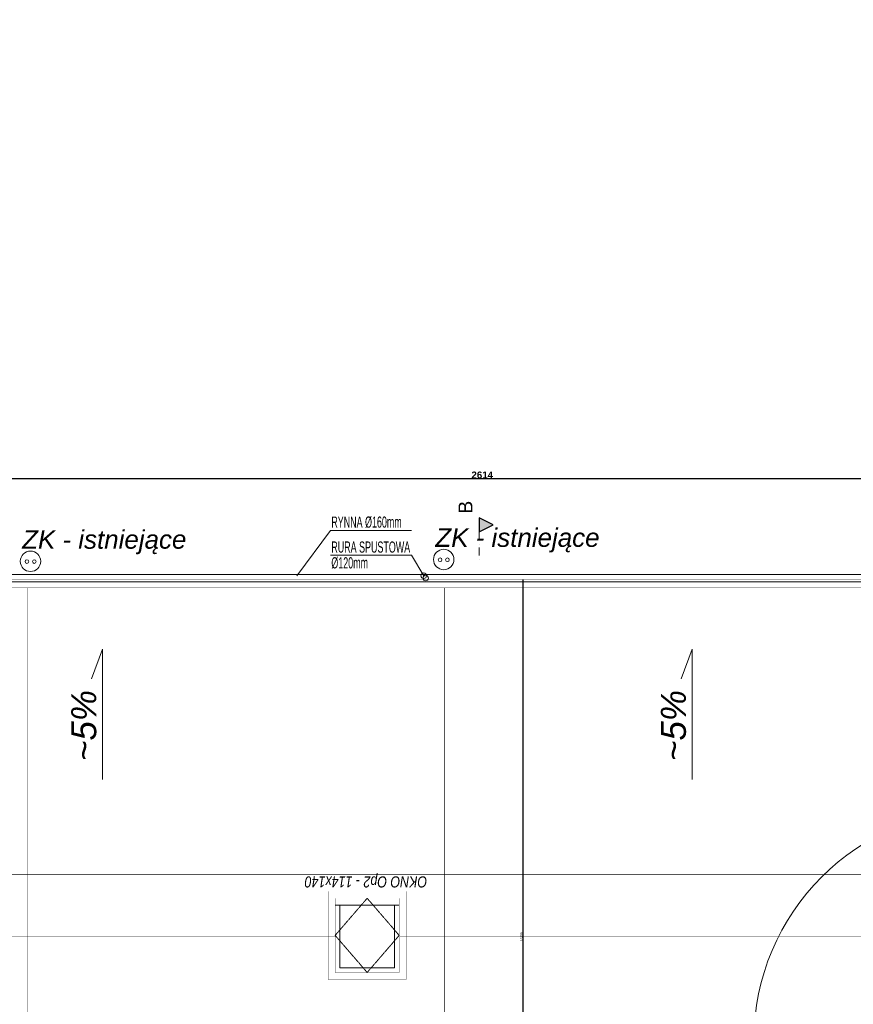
# Model space of a CAD drawing. Header units: millimetres. Extents: x 183299 to 1018155, y -286688 to 171278.
# Tile 10 of 100: x 208395 to 226363, y -38777 to -17544. Entities that reach past the tile are written whole.
import ezdxf

# ---------------------------------------------------------------- set-up
doc = ezdxf.new("R2010")
doc.units = ezdxf.units.MM
doc.header["$MEASUREMENT"] = 0
doc.linetypes.add('DASHED', pattern=[0.75, 0.5, -0.25])
doc.linetypes.add('Kropki i Kreski', pattern=[335.138881, 176.388884, -88.194442, 0, -70.555556])
for name, color, linetype, lineweight, true_color in [('a_widok', 7, 'Continuous', 18, 0xe90101), ('Znaczniki - Przekroje_Nr_Pióra__5', 7, 'Continuous', 25, 0x40a5ff), ('Znaczniki - Przekroje_Nr_Pióra__85', 7, 'Continuous', 20, 0x80c2ff)]:
    doc.layers.add(name, color=color, linetype=linetype, lineweight=lineweight, true_color=true_color)
for name, color, linetype, lineweight in [('AA_HATCH', 251, 'Continuous', 0), ('AA_OPIS', 251, 'Continuous', 0), ('AA_WIDOK', 254, 'Continuous', 0), ('AP wymiary', 40, 'Continuous', 0), ('E-ODGROMOWA', 5, 'Continuous', 25), ('grzejniki_Nr_Pióra__1', 7, 'Continuous', 13), ('Znaczniki - Przekroje_Nr_Pióra__6', 251, 'Continuous', 18)]:
    doc.layers.add(name, color=color, linetype=linetype, lineweight=lineweight)
for name, color, linetype in [('EL-rozdzielnice', 5, 'Continuous'), ('ELEKTRYKA', 5, 'Continuous'), ('Wymiarowanie - Ogólne', 7, 'Continuous'), ('Znaczniki - Przekroje', 7, 'Continuous')]:
    doc.layers.add(name, color=color, linetype=linetype)
doc.styles.add('arial', font='ariali.ttf', dxfattribs={"height": 10})
doc.styles.add('DIM07', font='romans.shx', dxfattribs={"width": 0.7})
doc.styles.add('Dimensions', font='arial.ttf', dxfattribs={"width": 0.8})
doc.styles.add('GENERATED_STYLE_1', font='arial.ttf')
doc.styles.add('GENERATED_STYLE_2', font='arialbd.ttf')
doc.dimstyles.new('arch100', dxfattribs={"dimscale": 2, "dimtxt": 24, "dimasz": 15, "dimexe": 5, "dimexo": 20, "dimgap": 4, "dimtad": 1, "dimdec": 1, "dimrnd": 0.5, "dimdsep": 46, "dimtxsty": 'Dimensions', "dimblk": 'ARCHTICK', "dimcen": 2.5, "dimazin": 0, "dimtfac": 1, "dimtdec": 1, "dimtmove": 1, "dimatfit": 3, "dimldrblk": 'NONE', "dimfxl": 50, "dimfxlon": 1, "dimarcsym": 0})
doc.dimstyles.new('GENERATED_STYLE__1', dxfattribs={"dimtxt": 150, "dimasz": 114, "dimexe": 0.18, "dimexo": 0, "dimgap": 0.09, "dimtad": 1, "dimtih": 1, "dimtoh": 1, "dimdec": 0, "dimlfac": 0.1, "dimzin": 0, "dimdsep": 46, "dimtxsty": 'GENERATED_STYLE_2', "dimblk": 'ARROWHEAD_11', "dimblk1": 'ARROWHEAD_11', "dimblk2": 'ARROWHEAD_11', "dimcen": 0.09, "dimclrd": 256, "dimclre": 256, "dimclrt": 256, "dimazin": 0, "dimtfac": 1, "dimtdec": 4, "dimtmove": 0, "dimatfit": 3, "dimfxl": 1, "dimtolj": 1, "dimtzin": 0, "dimarcsym": 0})

# ---------------------------------------------------------------- blocks, each defined once
blk = doc.blocks.new('ARROWHEAD_11')
at = {"linetype": 'Continuous'}
blk.add_line((0, 0), (-1, 0), dxfattribs=at)
at = {"linetype": 'Continuous', "const_width": 0.25, "flags": 128}
blk.add_lwpolyline([(-0.125, 0, 1), (0.125, 0, 1)], format="xyb", close=True, dxfattribs=at)
blk = doc.blocks.new('*D771')
at = {"layer": 'Defpoints', "color": 0}
for p in [(231435, -24016), (231435, -27440), (205295, -29666)]:
    blk.add_point(p, dxfattribs=at)
at = {"layer": 'Wymiarowanie - Ogólne', "linetype": 'Continuous', "lineweight": -2}
for p, q in [((231435, -24016), (231435, -27441)), ((205295, -29666), (205295, -27440)), ((205409, -27440), (231321, -27440))]:
    blk.add_line(p, q, dxfattribs=at)
at = {"layer": 'Wymiarowanie - Ogólne', "lineweight": -2, "xscale": 114, "yscale": 114, "zscale": 114, "rotation": 180}
blk.add_blockref('ARROWHEAD_11', (205295, -27440), dxfattribs=at)
at = {"layer": 'Wymiarowanie - Ogólne', "lineweight": -2, "xscale": 114, "yscale": 114, "zscale": 114}
blk.add_blockref('ARROWHEAD_11', (231435, -27440), dxfattribs=at)
at = {"layer": 'Wymiarowanie - Ogólne', "insert": (218365, -27364), "char_height": 150, "attachment_point": 5, "style": 'GENERATED_STYLE_2'}
blk.add_mtext('\\A1;2614', dxfattribs=at)
blk = doc.blocks.new('Płaszczyzna odcinająca_3_2', base_point=(218298, -28438))
at = {"layer": 'Znaczniki - Przekroje_Nr_Pióra__5', "linetype": 'Continuous'}
for points in [[(218298, -28288), (218298, -28588), (218598, -28438)], [(218298, -45906), (218298, -45606), (218598, -45756)]]:
    blk.add_hatch(color=256, dxfattribs=at).paths.add_polyline_path(points, flags=0)
for p, q in [((218298, -28288), (218298, -28588)), ((218598, -28438), (218298, -28288)), ((218298, -28588), (218598, -28438)), ((218298, -45906), (218298, -45606)), ((218298, -45606), (218598, -45756)), ((218598, -45756), (218298, -45906))]:
    blk.add_line(p, q, dxfattribs=at)
at = {"layer": 'Znaczniki - Przekroje_Nr_Pióra__85', "linetype": 'Kropki i Kreski'}
for p, q in [((218298, -28588), (218298, -29188)), ((218298, -45006), (218298, -45606))]:
    blk.add_line(p, q, dxfattribs=at)
at = {"layer": 'Znaczniki - Przekroje_Nr_Pióra__6', "linetype": 'Continuous', "char_height": 300, "attachment_point": 7, "rotation": 90, "style": 'GENERATED_STYLE_1'}
for insert in [(218153, -28198), (218153, -46270)]:
    blk.add_mtext('{B}', dxfattribs=dict(at, insert=insert))
blk = doc.blocks.new('sztyca')
at = {"layer": 'E-ODGROMOWA'}
blk.add_hatch(color=256, dxfattribs=at).paths.add_polyline_path([(7053.2, -46485.8, 1), (7050.2, -46485.8, 1)])
at = {"layer": 'E-ODGROMOWA', "lineweight": -3, "ltscale": 1.5}
for points in [[(7032.3, -46455.2), (7011.9, -46467), (6986.7, -46423.3), (7030.5, -46398), (7055.7, -46441.7), (7036, -46453)], [(7031.3, -46453.4), (7012.3, -46464.3), (6988.9, -46423.7), (7029.4, -46400.2), (7052.9, -46440.9), (7035, -46451.2)], [(7024.2, -46437.5), (7026.4, -46436.3), (7051, -46478.9), (7049.7, -46479.6)], [(7088, -46484.3), (7088, -46460.7), (7138.3, -46460.7), (7138.3, -46511.3), (7088, -46511.3), (7088, -46488.6)], [(7090.1, -46484.3), (7090.1, -46462.5), (7137, -46462.5), (7137, -46509.3), (7090.1, -46509.3), (7090.1, -46488.6)], [(7023.7, -46533.8), (7021.5, -46532.5), (7046.1, -46490), (7047.3, -46490.7)], [(7107.3, -46486.2), (7107.3, -46488.6), (7058.1, -46488.6), (7058.1, -46487.2)], [(7034.9, -46518), (7055.3, -46529.8), (7030.1, -46573.4), (6986.3, -46548.1), (7011.5, -46504.5), (7031.2, -46515.8)], [(7033.9, -46519.8), (7052.8, -46530.7), (7029.3, -46571.3), (6988.8, -46547.9), (7012.2, -46507.3), (7030.1, -46517.6)]]:
    blk.add_lwpolyline(points, dxfattribs=at)
for points in [[(7049.7, -46485.3), (7018.3, -46431), (7020.8, -46429.5), (7052.2, -46483.8)], [(7052.3, -46487.8), (7020.9, -46542.2), (7018.4, -46540.7), (7049.8, -46486.4)], [(7053.2, -46484.3), (7115.9, -46484.3), (7115.9, -46487.2), (7053.2, -46487.2)]]:
    blk.add_lwpolyline(points, close=True, dxfattribs=at)
for centre, radius in [((7051.6, -46486.1), 90.6), ((7051.7, -46485.8), 8.4)]:
    blk.add_circle(centre, radius, dxfattribs=at)
at = {"layer": 'E-ODGROMOWA'}
blk.add_circle((7051.7, -46485.8), 1.49, dxfattribs=at)
blk = doc.blocks.new('sztyca 5')
at = {"layer": 'E-ODGROMOWA', "color": 1, "lineweight": 13, "ltscale": 1.5}
blk.add_circle((-5603.6, 40131.4), 498.7, dxfattribs=at)
at = {"layer": 'E-ODGROMOWA', "color": 1, "lineweight": -3, "ltscale": 1.5, "xscale": 0.7570147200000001, "yscale": 0.7570147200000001, "zscale": 0.7570147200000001, "rotation": 317.0309142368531}
blk.add_blockref('sztyca', (14476.2, 69519.5), dxfattribs=at)
at = {"layer": 'E-ODGROMOWA', "color": 1, "ltscale": 400, "style": 'arial'}
blk.add_text('Sztyca ELKO BIS H=5m', height=10.56, dxfattribs=at).set_placement((-5678.8, 40046.8))
blk = doc.blocks.new('Op2')
at = {"layer": 'AA_OPIS', "linetype": 'DASHED', "ltscale": 0.5}
blk.add_lwpolyline([(-160, 69), (-80, 0), (0, 69), (-80, 138), (-160, 69)], dxfattribs=at)
at = {"layer": 'AA_WIDOK', "const_width": 0.3}
blk.add_lwpolyline([(15, -15), (15, 153), (-175, 153), (-175, -15)], close=True, dxfattribs=at)
blk.add_lwpolyline([(0, 0), (0, 138), (-160, 138), (-160, 0), (0, 0)], dxfattribs=at)
at = {"layer": 'AA_WIDOK'}
for points in [[(-150, 128), (-150, 10)], [(-15, 128), (-150, 128)], [(-15, 0), (-15, 138)], [(-150, 10), (-15, 10)]]:
    blk.add_lwpolyline(points, dxfattribs=at)
at = {"layer": 'AA_OPIS', "insert": (23.3, 71.6), "char_height": 24, "width": 450, "attachment_point": 2, "rotation": 90, "style": 'arial'}
blk.add_mtext('{\\W0.8;OKNO Op2 - 114x140}', dxfattribs=at)
blk = doc.blocks.new('_ARCHTICK')
at = {"color": 0, "linetype": 'ByBlock', "ltscale": 0.1, "const_width": 0.15}
blk.add_lwpolyline([(-0.5, -0.5), (0.5, 0.5)], dxfattribs=at)
blk = doc.blocks.new('*D7961')
at = {"layer": 'AP wymiary', "color": 0, "lineweight": -2}
for p, q in [((219231, -29626), (219254, -29626)), ((219244, -45016), (219244, -29626)), ((219144, -45016), (219254, -45016))]:
    blk.add_line(p, q, dxfattribs=at)
at = {"layer": 'Defpoints', "color": 0}
for p in [(219191, -29626), (219244, -29626), (214731, -45016)]:
    blk.add_point(p, dxfattribs=at)
at = {"layer": 'AP wymiary', "color": 0, "lineweight": -2, "xscale": 30, "yscale": 30, "zscale": 30}
for p, rotation in [((219244, -29626), 90), ((219244, -45016), 270)]:
    blk.add_blockref('_ARCHTICK', p, dxfattribs=dict(at, rotation=rotation))
at = {"layer": 'AP wymiary', "color": 0, "ltscale": 0.01, "insert": (219211, -37321), "char_height": 48, "attachment_point": 5, "rotation": 90, "style": 'Dimensions'}
blk.add_mtext('15390', dxfattribs=at)
blk = doc.blocks.new('_None')

msp = doc.modelspace()

# ---------------------------------------------------------------- linework, layer by layer
at = {"layer": 'AA_OPIS'}
for points in [[(214369.82092, -29535.78148), (215094.59328, -28561.8927), (216839.1722, -28561.8927)], [(217104.4673, -29535.78148), (216839.1722, -29093.99533), (215094.59328, -29093.99533)], [(210181.93168, -33927.4024), (210181.93168, -31118.75417), (209944.49358, -31760.26103)], [(222891.57469, -33927.4024), (222891.57469, -31118.75417), (222654.13658, -31760.26103)]]:
    msp.add_lwpolyline(points, dxfattribs=at)
at = {"layer": 'AA_WIDOK', "const_width": 3}
for points in [[(231355.05466, -29615.78148), (205265.03636, -29615.78148), (205265.03636, -17585.76422)], [(205295.03636, -17545.76422), (205425.03636, -17545.76422), (205425.03636, -29455.78148), (231355.05466, -29455.78148)], [(231355.05466, -29625.78148), (205295.05466, -29625.78148)], [(215195.05466, -37320.76422), (206595.05466, -37320.76422)], [(241305.05466, -37320.76422), (216595.05466, -37320.76422)]]:
    msp.add_lwpolyline(points, dxfattribs=at)
at = {"layer": 'AA_WIDOK', "color": 4, "linetype": 'Continuous'}
msp.add_circle((217104.4673, -29535.78148), 60, dxfattribs=at)
at = {"layer": 'E-ODGROMOWA', "const_width": 10}
for points in [[(231355.05466, -29795.78148), (205345.05466, -29795.78148), (205345.05466, -29565.78812), (205165.043, -29565.76422)], [(208555.05466, -44845.76422), (208555.05466, -29795.78148)], [(217555.05466, -44845.76422), (217555.05466, -29795.78148)], [(271125.05466, -35980.62545), (199015.05466, -35980.62545)]]:
    msp.add_lwpolyline(points, dxfattribs=at)
at = {"layer": 'ELEKTRYKA', "linetype": 'Continuous', "lineweight": 15}
for centre, radius in [((208628.48741, -29224.32245), 219.99737), ((217534.70362, -29184.38426), 219.99737), ((208550.86972, -29229.4976), 39.49286), ((208709.82849, -29229.4976), 39.49286), ((217457.08592, -29189.55941), 39.49286), ((217616.0447, -29189.55941), 39.49286)]:
    msp.add_circle(centre, radius, dxfattribs=at)
at = {"layer": 'grzejniki_Nr_Pióra__1', "linetype": 'Continuous'}
for p, q in [((231435.05466, -29505.76422), (205455.05466, -29505.76422)), ((231435.05466, -29665.76422), (205295.05466, -29665.76422))]:
    msp.add_line(p, q, dxfattribs=at)
msp.add_circle((217145.05466, -29585.76422), 60, dxfattribs=at)

# ---------------------------------------------------------------- block references
at = {"layer": 'a_widok', "xscale": 10, "yscale": 10, "zscale": 10}
msp.add_blockref('sztyca 5', (285244.70563, -440870.10761), dxfattribs=at)
at = {"layer": 'AA_HATCH', "xscale": 10, "yscale": 10, "zscale": 10, "rotation": 90}
msp.add_blockref('Op2', (216575.05466, -36490.76422), dxfattribs=at)
at = {"layer": 'Znaczniki - Przekroje'}
msp.add_blockref('Płaszczyzna odcinająca_3_2', (218298.41771, -28438.10095), dxfattribs=at)

# ---------------------------------------------------------------- texts
at = {"layer": 'AA_OPIS', "char_height": 240, "width": 2268.8905964, "attachment_point": 7, "line_spacing_factor": 0.85, "style": 'DIM07'}
for s, insert in [('{\\fArial Narrow|b0|i0|c238|p34;RYNNA\\fArial Narrow|b0|i0|c0|p34; \\fArial Narrow|b0|i0|c238|p34;%%C160mm}', (215112.04217, -28506.92105, 0)), ('{\\fArial Narrow|b0|i0|c238|p34;RURA SPUSTOWA\\fArial Narrow|b0|i0|c0|p34; \\fArial Narrow|b0|i0|c238|p34;%%C120mm}', (215112.04217, -29385.7936, 0))]:
    msp.add_mtext(s, dxfattribs=dict(at, insert=insert))
at = {"layer": 'AA_OPIS', "char_height": 540, "width": 3563.5680192, "attachment_point": 7, "rotation": 90, "line_spacing_factor": 0.857143, "style": 'arial'}
for insert in [(210053.32458, -33531.1832), (222762.96758, -33531.1832)]:
    msp.add_mtext('~5%', dxfattribs=dict(at, insert=insert))
at = {"layer": 'EL-rozdzielnice', "color": 1, "ltscale": 400, "style": 'arial'}
for p in [(217354.3431, -28912.53811), (208448.12689, -28952.4763)]:
    msp.add_text('ZK - istniejące', height=400, dxfattribs=at).set_placement(p)

# ---------------------------------------------------------------- dimensions: what is measured, and where the dimension line sits
at = {"layer": 'AP wymiary'}
dim = msp.add_linear_dim(base=(219243.86692, -29625.78148), p1=(214730.53023, -45015.76422), p2=(219191.35903, -29625.78148), angle=90, dimstyle='arch100', dxfattribs=at)
dim.commit()
dim.dimension.update_dxf_attribs({"geometry": '*D7961', "text_midpoint": (219211.36292, -37320.77285)})
at = {"layer": 'Wymiarowanie - Ogólne', "linetype": 'Continuous'}
dim = msp.add_linear_dim(base=(231435.05466, -27440.3615), p1=(205295.05466, -29665.76422), p2=(231435.05466, -24015.76422), dimstyle='GENERATED_STYLE__1', dxfattribs=at)
dim.commit()
dim.dimension.update_dxf_attribs({"geometry": '*D771', "text_midpoint": (218365.05466, -27363.7715)})

doc.saveas('drawing.dxf')
